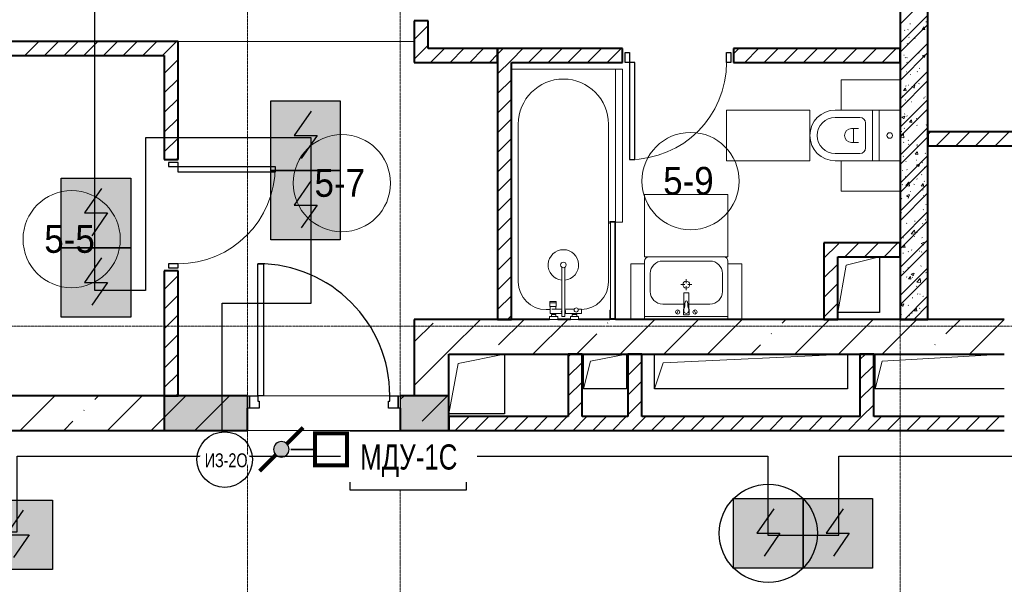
# Model space of a CAD drawing. Header units: millimetres. Extents: x -816133 to 919604, y 87941 to 147341.
# Tile 204 of 256: x 133245 to 140336, y 129975 to 134040. Entities that reach past the tile are written whole.
import ezdxf
from ezdxf.enums import TextEntityAlignment as Align

# ---------------------------------------------------------------- set-up
doc = ezdxf.new("R2010")
doc.units = ezdxf.units.MM
doc.set_wipeout_variables(frame=1)
doc.linetypes.add('ADSK_Линия сетки', pattern=[25, 20, -2.5, 0, -2.5])
doc.linetypes.add('Линия сетки', pattern=[25, 20, -2.5, 0, -2.5])
for name, color, linetype, lineweight in [('_АПС_Оборудование', 1, 'Continuous', 30), ('A-000-M_MASS', 7, 'Continuous', 18), ('A-010-A_ROOM', 7, 'Continuous', 20), ('A-200-M_WALL', 7, 'Continuous', 18), ('A-200-M_WALL_EXT', 7, 'Continuous', 18), ('A-200-M_WALL_INT', 7, 'Continuous', 18), ('A-200-M_WALL_PAT', 7, 'Continuous', 40), ('A-325-M_DOOR', 7, 'Continuous', 18), ('A-325-M_DOOR__FRAME', 7, 'Continuous', 30), ('A-325-M_DOOR_OPENING', 7, 'Continuous', 18), ('A-325-M_DOOR_PANEL', 7, 'Continuous', 30), ('A-700-M_FFE', 7, 'Continuous', 18), ('M-520-M_DRAINAGE_FW', 7, 'Continuous', 18), ('RC-Извещатели_пожарные', 1, 'Continuous', 30), ('Z-030-M_GRID', 7, 'Continuous', 9), ('СОУЭ', 1, 'Continuous', 30), ('СС-011-ПОЖ-СИГНАЛИЗАЦИЯ', 1, 'Continuous', 30), ('УГО АПС и АПЗ$0$_АПС_Оборудование', 1, 'Continuous', 30), ('УГО АПС и АПЗ$0$СС-011-ПОЖ-СИГНАЛИЗАЦИЯ', 1, 'Continuous', 30)]:
    doc.layers.add(name, color=color, linetype=linetype, lineweight=lineweight)
doc.layers.add('EI_HATCH_GALV', color=7, linetype='Continuous')
doc.layers.add('АПС', color=5, linetype='Continuous')
doc.styles.add('Arial Narrow', font='ARIALN.TTF', dxfattribs={"width": 0.9, "height": 600})
doc.styles.add('Arial_2', font='arial.ttf', dxfattribs={"width": 0.9, "height": 400})
doc.styles.add('ISOCPEUR', font='isocpeur.ttf', dxfattribs={"height": 300})

# ---------------------------------------------------------------- blocks, each defined once
blk = doc.blocks.new('13эт')
at = {"layer": 'A-200-M_WALL_PAT', "lineweight": 18}
h = blk.add_hatch(color=9, dxfattribs=at)
h.paths.add_polyline_path([(411645.4, 131082.9), (411645.4, 131332.9), (411295.4, 131332.9), (411295.4, 131082.9)])
h.paths.add_polyline_path([(410195.4, 131082.9), (410195.4, 131332.9), (409595.4, 131332.9), (409595.4, 131082.9)])
at = {"layer": 'A-000-M_MASS', "color": 9, "lineweight": 30}
for p, q in [((414446.4, 131932.9), (414446.4, 132332.9)), ((414746.4, 132332.9), (414746.4, 131932.9)), ((414746.4, 131932.9), (414446.4, 131932.9)), ((412045.4, 131632.9), (412045.4, 131202.9)), ((412615.4, 131382.9), (412615.4, 131632.9)), ((412925.4, 131632.9), (412925.4, 131382.9)), ((413125.4, 131382.9), (413125.4, 131632.9)), ((414515.4, 131632.9), (414515.4, 131382.9)), ((414715.4, 131382.9), (414715.4, 131632.9)), ((412925.4, 131382.9), (412615.4, 131382.9)), ((414515.4, 131382.9), (413125.4, 131382.9)), ((415645.4, 131382.9), (414715.4, 131382.9)), ((412045.4, 131202.9), (411645.4, 131202.9))]:
    blk.add_line(p, q, dxfattribs=at)
at = {"layer": 'A-000-M_MASS', "color": 9}
for p, q in [((414506.4, 132272.9), (414746.4, 132332.9)), ((414446.4, 131932.9), (414506.4, 132272.9)), ((411712.1, 131566.2), (412045.4, 131632.9)), ((412665.4, 131582.9), (412925.4, 131632.9)), ((413187.9, 131570.4), (414515.4, 131632.9)), ((414765.4, 131582.9), (415645.4, 131632.9)), ((411645.4, 131202.9), (411712.1, 131566.2)), ((412615.4, 131382.9), (412665.4, 131582.9)), ((413125.4, 131382.9), (413187.9, 131570.4)), ((414715.4, 131382.9), (414765.4, 131582.9))]:
    blk.add_line(p, q, dxfattribs=at)
at = {"layer": 'A-010-A_ROOM', "color": 9}
for centre in [(410875.2, 132863.4), (413386, 132878.4), (408929.1, 132460)]:
    blk.add_circle(centre, 350, dxfattribs=at)
at = {"layer": 'A-200-M_WALL', "color": 9}
for p, q in [((411395.4, 133883.7), (409680.8, 133883.7)), ((409680.8, 133883.7), (411395.4, 133883.7)), ((409680.8, 133882.9), (409680.8, 133883.7)), ((409680.8, 133882.9), (409680.8, 133883.7)), ((411395.4, 133882.9), (409695.4, 133882.9)), ((409695.4, 133882.9), (411395.4, 133882.9))]:
    blk.add_line(p, q, dxfattribs=at)
at = {"layer": 'A-200-M_WALL', "color": 9, "lineweight": 40}
for p, q in [((410195.4, 131332.9), (409595.4, 131332.9)), ((409595.4, 131332.9), (409595.4, 131082.9)), ((411645.4, 131332.9), (411295.4, 131332.9)), ((411645.4, 131082.9), (411645.4, 131332.9)), ((410195.4, 131082.9), (410195.4, 131242.9)), ((411295.4, 131242.9), (411295.4, 131082.9)), ((409595.4, 131082.9), (410195.4, 131082.9)), ((411295.4, 131082.9), (411645.4, 131082.9))]:
    blk.add_line(p, q, dxfattribs=at)
at = {"layer": 'A-200-M_WALL_EXT', "color": 9, "lineweight": 40}
for p, q in [((411645.4, 131882.9), (411395.4, 131882.9)), ((411395.4, 131882.9), (411395.4, 131332.9)), ((412370.6, 131882.9), (411645.4, 131882.9)), ((412520.4, 131882.9), (412430.4, 131882.9)), ((412805.4, 131882.9), (412580.2, 131882.9)), ((415645.4, 131882.9), (412845.4, 131882.9)), ((411645.4, 131082.9), (411645.4, 131632.9)), ((411645.4, 131632.9), (415645.4, 131632.9)), ((410195.4, 131332.9), (407755.2, 131332.9)), ((411395.4, 131332.9), (411295.4, 131332.9)), ((410195.4, 131082.9), (410195.4, 131242.9)), ((411295.4, 131242.9), (411295.4, 131082.9)), ((405965.4, 131082.9), (410195.4, 131082.9)), ((411295.4, 131082.9), (411395.4, 131082.9)), ((411395.4, 131082.9), (411645.4, 131082.9))]:
    blk.add_line(p, q, dxfattribs=at)
at = {"layer": 'A-200-M_WALL_INT', "color": 9, "lineweight": 40}
for p, q in [((414895.4, 138032.9), (414895.4, 131882.9)), ((415095.4, 131882.9), (415095.4, 138032.9)), ((411495.4, 134032.9), (411395.4, 134032.9)), ((411395.4, 134032.9), (411395.4, 133832.9)), ((411495.4, 133832.9), (411495.4, 134032.9)), ((409695.4, 133882.9), (408195.4, 133882.9)), ((409695.4, 133782.9), (409695.4, 133882.9)), ((411395.4, 133832.9), (411395.4, 133732.9)), ((411995.4, 133832.9), (411495.4, 133832.9)), ((412095.4, 133832.9), (411995.4, 133832.9)), ((411995.4, 133832.9), (411995.4, 131882.9)), ((411995.4, 133732.9), (411995.4, 133832.9)), ((412895.4, 133832.9), (412095.4, 133832.9)), ((412895.4, 133732.9), (412895.4, 133832.9)), ((414895.4, 133832.9), (413695.4, 133832.9)), ((413695.4, 133832.9), (413695.4, 133732.9)), ((414895.4, 133732.9), (414895.4, 133832.9)), ((408195.4, 133782.9), (409595.4, 133782.9)), ((409595.4, 133782.9), (409595.4, 133032.9)), ((409695.4, 133032.9), (409695.4, 133782.9)), ((411395.4, 133732.9), (411995.4, 133732.9)), ((412095.4, 131882.9), (412095.4, 133732.9)), ((412095.4, 133732.9), (412895.4, 133732.9)), ((413695.4, 133732.9), (414895.4, 133732.9)), ((415895.4, 133232.9), (415095.4, 133232.9)), ((415095.4, 133232.9), (415095.4, 133132.9)), ((415095.4, 133132.9), (415895.4, 133132.9)), ((409595.4, 133032.9), (409695.4, 133032.9)), ((414445.4, 132432.9), (414345.4, 132432.9)), ((414345.4, 132432.9), (414345.4, 131882.9)), ((414895.4, 132432.9), (414445.4, 132432.9)), ((414895.4, 132332.9), (414895.4, 132432.9)), ((414445.4, 132332.9), (414895.4, 132332.9)), ((414445.4, 131882.9), (414445.4, 132332.9)), ((409595.4, 132232.9), (409595.4, 131332.9)), ((409695.4, 132232.9), (409595.4, 132232.9)), ((409695.4, 131332.9), (409695.4, 132232.9)), ((411995.4, 131882.9), (412095.4, 131882.9)), ((414345.4, 131882.9), (414445.4, 131882.9)), ((414895.4, 131882.9), (415095.4, 131882.9)), ((412605.4, 131632.9), (412505.4, 131632.9)), ((412505.4, 131632.9), (412505.4, 131182.9)), ((412605.4, 131182.9), (412605.4, 131632.9)), ((413035.4, 131632.9), (412935.4, 131632.9)), ((412935.4, 131632.9), (412935.4, 131182.9)), ((413035.4, 131182.9), (413035.4, 131632.9)), ((414705.4, 131632.9), (414605.4, 131632.9)), ((414605.4, 131632.9), (414605.4, 131182.9)), ((414705.4, 131182.9), (414705.4, 131632.9)), ((409595.4, 131332.9), (409695.4, 131332.9)), ((412505.4, 131182.9), (411645.4, 131182.9)), ((411645.4, 131182.9), (411645.4, 131082.9)), ((412935.4, 131182.9), (412605.4, 131182.9)), ((414605.4, 131182.9), (413035.4, 131182.9)), ((415645.4, 131182.9), (414705.4, 131182.9)), ((411645.4, 131082.9), (415645.4, 131082.9))]:
    blk.add_line(p, q, dxfattribs=at)
at = {"layer": 'A-200-M_WALL_PAT', "color": 9, "linetype": 'Continuous', "lineweight": 9}
for p, q in [((414895.4, 134007.7), (415095.4, 134207.7)), ((414895.4, 133873), (415095.4, 134073)), ((414965.8, 134009.9), (414969.2, 134010.4)), ((415081.3, 134025.1), (415084.6, 134025.5)), ((411395.4, 133898.2), (411495.4, 133998.2)), ((414895.4, 133805.6), (415095.4, 134005.6)), ((414926.1, 133964.1), (414929, 133962.3)), ((414949.8, 133968.3), (414952.4, 133970.3)), ((415053.6, 133970.2), (415071.8, 133968.6)), ((415053.8, 133970.2), (415068.5, 133987.7)), ((415072.1, 133967.6), (415068.5, 133986.7)), ((415088.8, 133957.2), (415091.7, 133955.4)), ((408593.1, 133782.9), (408693.1, 133882.9)), ((408734.5, 133782.9), (408834.5, 133882.9)), ((408875.9, 133782.9), (408975.9, 133882.9)), ((409017.4, 133782.9), (409117.4, 133882.9)), ((409158.8, 133782.9), (409258.8, 133882.9)), ((409300.2, 133782.9), (409400.2, 133882.9)), ((409441.6, 133782.9), (409541.6, 133882.9)), ((409583, 133782.9), (409683, 133882.9)), ((414895.4, 133670.9), (415095.4, 133870.9)), ((414946, 133866.8), (414948.7, 133868.9)), ((414956.8, 133915.1), (414959.3, 133912.8)), ((415001.1, 133904.9), (415004.4, 133905.3)), ((411395.4, 133756.8), (411471.5, 133832.9)), ((411471.5, 133832.9), (411495.4, 133856.8)), ((411512.9, 133732.9), (411612.9, 133832.9)), ((411654.4, 133732.9), (411754.4, 133832.9)), ((411795.8, 133732.9), (411895.8, 133832.9)), ((411995.4, 133791.1), (412037.2, 133832.9)), ((412095.4, 133749.7), (412178.6, 133832.9)), ((412220, 133732.9), (412320, 133832.9)), ((412361.5, 133732.9), (412461.5, 133832.9)), ((412502.9, 133732.9), (412602.9, 133832.9)), ((412644.3, 133732.9), (412744.3, 133832.9)), ((412785.7, 133732.9), (412885.7, 133832.9)), ((413695.4, 133794.1), (413734.3, 133832.9)), ((413775.7, 133732.9), (413875.7, 133832.9)), ((413917.1, 133732.9), (414017.1, 133832.9)), ((414058.5, 133732.9), (414158.5, 133832.9)), ((414199.9, 133732.9), (414299.9, 133832.9)), ((414341.4, 133732.9), (414441.4, 133832.9)), ((414482.8, 133732.9), (414582.8, 133832.9)), ((414624.2, 133732.9), (414724.2, 133832.9)), ((414765.6, 133732.9), (414865.6, 133832.9)), ((414895.4, 133603.6), (415095.4, 133803.6)), ((415029.5, 133801.5), (415032.3, 133799.7)), ((409595.4, 133653.9), (409695.4, 133753.9)), ((411937.2, 133732.9), (411995.4, 133791.1)), ((411995.4, 133649.7), (412095.4, 133749.7)), ((414895.7, 133757.4), (414895.4, 133759.2)), ((414895.4, 133758.4), (414895.5, 133758.4)), ((414920.9, 133784.7), (414924.2, 133785.1)), ((414931, 133767.4), (414933.9, 133765.6)), ((414942.3, 133765.4), (414945, 133767.4)), ((414944.2, 133733.3), (414946.7, 133731)), ((415054.7, 133780), (415069.8, 133769.7)), ((415054.8, 133779.8), (415076.1, 133788)), ((415070.1, 133768.6), (415076.3, 133787)), ((415093.7, 133760.5), (415095.4, 133759.5)), ((414895.4, 133468.9), (415095.4, 133668.9)), ((414938.6, 133663.9), (414941.3, 133665.9)), ((415017.3, 133666.3), (415019.7, 133664.1)), ((415033, 133689.8), (415036.3, 133690.2)), ((409595.4, 133512.5), (409695.4, 133612.5)), ((411995.4, 133508.3), (412095.4, 133608.3)), ((414895.4, 133401.5), (415095.4, 133601.5)), ((414968.8, 133646.5), (414971.7, 133644.7)), ((415093.2, 133585.3), (415095.4, 133587)), ((414919.5, 133530.8), (414937.8, 133529.2)), ((414919.7, 133530.7), (414934.4, 133548.3)), ((414938, 133528.2), (414934.5, 133547.3)), ((414934.9, 133562.4), (414937.6, 133564.5)), ((414952.8, 133569.6), (414956.1, 133570)), ((414955.9, 133529.2), (414958.4, 133526.9)), ((414980.5, 133558.9), (414995.7, 133548.7)), ((414980.6, 133558.8), (415002, 133567)), ((414995.9, 133547.6), (415002.1, 133566)), ((415029.3, 133579.6), (415032.7, 133580.1)), ((409595.4, 133371), (409695.4, 133471)), ((411995.4, 133366.9), (412095.4, 133466.9)), ((414895.4, 133266.8), (415095.4, 133466.8)), ((414909.5, 133490.8), (414912.3, 133489)), ((414931.2, 133461), (414933.9, 133463)), ((414949.1, 133459.4), (414952.5, 133459.9)), ((414973.8, 133449.9), (414976.6, 133448)), ((415064.6, 133474.6), (415067.9, 133475.1)), ((415072.2, 133483.9), (415075, 133482.1)), ((415089.5, 133483.8), (415092.2, 133485.9)), ((414895.4, 133199.4), (415095.4, 133399.4)), ((415085.8, 133382.4), (415088.5, 133384.4)), ((409595.4, 133229.6), (409695.4, 133329.6)), ((411995.4, 133225.5), (412095.4, 133325.5)), ((414906.3, 133337.9), (414921.5, 133327.7)), ((414906.5, 133337.7), (414927.8, 133345.9)), ((414921.7, 133326.6), (414927.9, 133345)), ((414927.5, 133359.5), (414930.2, 133361.6)), ((414943.3, 133347.3), (414945.8, 133345)), ((414961.8, 133301.5), (414980.1, 133299.9)), ((414962, 133301.5), (414976.7, 133319)), ((414980.3, 133298.9), (414976.8, 133318)), ((414984.4, 133354.4), (414987.7, 133354.8)), ((415011.6, 133329), (415014.4, 133327.2)), ((414895.4, 133064.7), (415095.4, 133264.7)), ((414904.2, 133234.2), (414907.5, 133234.6)), ((414923.8, 133258), (414926.5, 133260.1)), ((415016.4, 133280.4), (415018.8, 133278.1)), ((415082.1, 133280.9), (415084.8, 133282.9)), ((415095.4, 133214.2), (415114.2, 133232.9)), ((415155.6, 133132.9), (415255.6, 133232.9)), ((415297, 133132.9), (415397, 133232.9)), ((415438.4, 133132.9), (415538.4, 133232.9)), ((415579.8, 133132.9), (415679.8, 133232.9)), ((409595.4, 133088.2), (409695.4, 133188.2)), ((411995.4, 133084), (412095.4, 133184)), ((414895.4, 133194.3), (414918.6, 133218.5)), ((414895.4, 132997.4), (415095.4, 133197.4)), ((414895.4, 133193.8), (414922, 133189.7)), ((414921.7, 133190.6), (414918.3, 133219.5)), ((414952.2, 133173.2), (414955, 133171.4)), ((415078.4, 133179.4), (415081.1, 133181.5)), ((415088.3, 133215.2), (415095.4, 133210.4)), ((415088.4, 133215), (415095.4, 133217.7)), ((414920.1, 133156.6), (414922.8, 133158.6)), ((414955, 133143.2), (414957.5, 133140.9)), ((415004.3, 133072.2), (415019, 133089.7)), ((415016.3, 133139.3), (415019.6, 133139.7)), ((415016.5, 133132.3), (415019.3, 133130.5)), ((415022.6, 133069.6), (415019.1, 133088.7)), ((415092.8, 133149.4), (415095.4, 133149.7)), ((409681.6, 133032.9), (409695.4, 133046.8)), ((411995.4, 132942.6), (412095.4, 133042.6)), ((414895.4, 132862.7), (415095.4, 133062.7)), ((414916.4, 133055.1), (414919.1, 133057.2)), ((414936.1, 133019.1), (414939.4, 133019.5)), ((415004.1, 133072.2), (415022.4, 133070.6)), ((415012.7, 133029.1), (415016, 133029.6)), ((415074.7, 133078), (415077.4, 133080)), ((414895.4, 132795.3), (415095.4, 132995.3)), ((414912.7, 132953.6), (414915.3, 132955.7)), ((414942.4, 132961.3), (414944.9, 132959.1)), ((415014.1, 132994.2), (415029.3, 132983.9)), ((415014.2, 132994), (415035.6, 133002.2)), ((415029.5, 132982.8), (415035.7, 133001.2)), ((415054.3, 133011.4), (415057.1, 133009.6)), ((415071, 132976.5), (415073.7, 132978.5)), ((411995.4, 132801.2), (412095.4, 132901.2)), ((414932.5, 132908.9), (414935.8, 132909.4)), ((415015.5, 132894.4), (415017.9, 132892.1)), ((415047.9, 132924.1), (415051.2, 132924.6)), ((415067.3, 132875), (415069.9, 132877.1)), ((414895.4, 132660.6), (415095.4, 132860.6)), ((414896.5, 132821.6), (414899.3, 132819.8)), ((414909, 132852.2), (414911.6, 132854.2)), ((414935.3, 132846.4), (414959, 132871.2)), ((414935.3, 132846.5), (414962.4, 132842.3)), ((414962.1, 132843.2), (414958.7, 132872.2)), ((414994.9, 132855.7), (414997.7, 132853.9)), ((415046.4, 132843), (415064.6, 132841.4)), ((415046.6, 132842.9), (415061.3, 132860.5)), ((415059.2, 132814.7), (415062, 132812.9)), ((415064.9, 132840.4), (415061.4, 132859.5)), ((411995.4, 132659.8), (412095.4, 132759.8)), ((414895.4, 132593.3), (415095.4, 132793.3)), ((414905.3, 132750.7), (414907.9, 132752.8)), ((414940, 132773.1), (414955.1, 132762.9)), ((414940.1, 132773), (414961.4, 132781.2)), ((414954.1, 132757.2), (414956.6, 132755)), ((414955.3, 132761.8), (414961.5, 132780.2)), ((414967.7, 132803.9), (414971, 132804.3)), ((415063.6, 132773.6), (415066.2, 132775.6)), ((414934.3, 132700.7), (414937.1, 132698.9)), ((415059.9, 132672.1), (415062.5, 132674.1)), ((415079.8, 132709), (415083.1, 132709.4)), ((411995.4, 132518.3), (412095.4, 132618.3)), ((414895.4, 132458.6), (415095.4, 132658.6)), ((414901.6, 132649.2), (414904.2, 132651.3)), ((415076.2, 132598.9), (415079.5, 132599.3)), ((415088.7, 132613.7), (415095.4, 132613.1)), ((415088.9, 132613.7), (415095.4, 132621.4)), ((414895.4, 132391.2), (415095.4, 132591.2)), ((414897.9, 132547.8), (414900.5, 132549.8)), ((414941.5, 132575.4), (414944, 132573.1)), ((414975.7, 132499.1), (414999.4, 132523.8)), ((415002.5, 132495.9), (414999.1, 132524.8)), ((414999.6, 132588.8), (415002.9, 132589.2)), ((415037.6, 132538.1), (415040.5, 132536.3)), ((415056.2, 132570.6), (415058.8, 132572.7)), ((411995.4, 132376.9), (412095.4, 132476.9)), ((414895.4, 132256.5), (415095.4, 132456.5)), ((414919.4, 132468.6), (414922.7, 132469)), ((414939.2, 132504.1), (414942, 132502.3)), ((414975.7, 132499.2), (415002.8, 132495)), ((414996, 132478.6), (414999.3, 132479.1)), ((415014.6, 132508.4), (415017, 132506.2)), ((415052.5, 132469.2), (415055.1, 132471.2)), ((414345.4, 132322.8), (414445.4, 132422.8)), ((414445.4, 132422.8), (414455.6, 132432.9)), ((414497, 132332.9), (414597, 132432.9)), ((414638.4, 132332.9), (414738.4, 132432.9)), ((414779.8, 132332.9), (414879.8, 132432.9)), ((414895.4, 132447.3), (414896.8, 132448.4)), ((414895.4, 132189.2), (415095.4, 132389.2)), ((414912.4, 132403.6), (414930.6, 132402)), ((414912.6, 132403.5), (414927.3, 132421)), ((414930.9, 132401), (414927.3, 132420.1)), ((414977, 132383.2), (414979.8, 132381.4)), ((415047.7, 132429.4), (415062.9, 132419.2)), ((415047.9, 132429.2), (415069.2, 132437.4)), ((415063.1, 132418.1), (415069.3, 132436.5)), ((411995.4, 132235.5), (412095.4, 132335.5)), ((414915.8, 132358.4), (414919.1, 132358.9)), ((414953.2, 132371.3), (414955.7, 132369)), ((415031.2, 132373.6), (415034.6, 132374.1)), ((415048.8, 132367.7), (415051.4, 132369.7)), ((414345.4, 132181.3), (414445.4, 132281.3)), ((414895.4, 132054.5), (415095.4, 132254.5)), ((414951, 132253.4), (414954.4, 132253.8)), ((415045.1, 132266.2), (415047.7, 132268.3)), ((409595.4, 132098.2), (409695.4, 132198.2)), ((411995.4, 132094.1), (412095.4, 132194.1)), ((414895.4, 131987.1), (415095.4, 132187.1)), ((414917.6, 132227.4), (414920.5, 132225.6)), ((414940.6, 132189.4), (414943.1, 132187.1)), ((414954.7, 132174.3), (414972.9, 132172.7)), ((414954.9, 132174.3), (414969.5, 132191.8)), ((414973.1, 132171.7), (414969.6, 132190.8)), ((414973.6, 132208.4), (414988.7, 132198.1)), ((414973.7, 132208.2), (414995, 132216.4)), ((414981.9, 132186.5), (414984.7, 132184.7)), ((414989, 132197), (414995.1, 132215.5)), ((415016.1, 132151.7), (415039.9, 132176.4)), ((415042.9, 132148.5), (415039.5, 132177.4)), ((415041.3, 132164.8), (415044, 132166.8)), ((415080.3, 132220.6), (415083.2, 132218.8)), ((414345.4, 132039.9), (414445.4, 132139.9)), ((415013.7, 132122.5), (415016.1, 132120.2)), ((415016.1, 132151.8), (415043.2, 132147.6)), ((415063.1, 132158.5), (415066.4, 132158.9)), ((409595.4, 131956.8), (409695.4, 132056.8)), ((411995.4, 131952.7), (412095.4, 132052.7)), ((414925.9, 131882.9), (415095.4, 132052.4)), ((414982.9, 132038.3), (414986.2, 132038.7)), ((415019.7, 132065.6), (415022.5, 132063.8)), ((415037.6, 132063.3), (415040.3, 132065.3)), ((415059.5, 132048.4), (415062.8, 132048.8)), ((414345.4, 131898.5), (414445.4, 131998.5)), ((414899.4, 131987.3), (414914.6, 131977.1)), ((414899.5, 131987.2), (414920.9, 131995.4)), ((414914.8, 131976), (414921, 131994.4)), ((414952.3, 131985.3), (414954.8, 131983)), ((414993.3, 131882.9), (415095.4, 131985.1)), ((414997.1, 131945), (415011.8, 131962.5)), ((415015.4, 131942.4), (415011.9, 131961.5)), ((415033.9, 131961.8), (415036.6, 131963.9)), ((409595.4, 131815.4), (409695.4, 131915.4)), ((412067.1, 131882.9), (412095.4, 131911.2)), ((414902.7, 131918.1), (414906.1, 131918.5)), ((414960.4, 131909.9), (414963.2, 131908.1)), ((414979.3, 131928.1), (414982.6, 131928.6)), ((414997, 131945), (415015.2, 131943.4)), ((415094.7, 131943.3), (415095.4, 131943.4)), ((411395.4, 131720), (411531.7, 131856.3)), ((411645.4, 131655.7), (411872.6, 131882.9)), ((412003.2, 131699.2), (412187, 131882.9)), ((412251.3, 131632.9), (412501.3, 131882.9)), ((412788.9, 131856.3), (412791.3, 131858.7)), ((412879.9, 131632.9), (413129.9, 131882.9)), ((413194.2, 131632.9), (413444.2, 131882.9)), ((413508.5, 131632.9), (413758.5, 131882.9)), ((414046.2, 131856.3), (414072.8, 131882.9)), ((414137.1, 131632.9), (414387.1, 131882.9)), ((414451.4, 131632.9), (414701.4, 131882.9)), ((414765.7, 131632.9), (415015.7, 131882.9)), ((415224.8, 131777.7), (415330, 131882.9)), ((415394.4, 131632.9), (415644.4, 131882.9)), ((409595.4, 131674), (409695.4, 131774)), ((412565.6, 131632.9), (412710.4, 131777.7)), ((413967.6, 131777.7), (413970, 131780.1)), ((413822.8, 131632.9), (413889, 131699.2)), ((415146.3, 131699.2), (415148.6, 131701.5)), ((409595.4, 131532.6), (409695.4, 131632.6)), ((411395.4, 131405.7), (411645.4, 131655.7)), ((412505.4, 131614.1), (412524.2, 131632.9)), ((412935.4, 131619.9), (412948.5, 131632.9)), ((414605.4, 131592.8), (414645.5, 131632.9)), ((412505.4, 131472.7), (412605.4, 131572.7)), ((412935.4, 131478.4), (413035.4, 131578.4)), ((414605.4, 131451.4), (414705.4, 131551.4)), ((409595.4, 131391.1), (409695.4, 131491.1)), ((412505.4, 131331.3), (412605.4, 131431.3)), ((412935.4, 131337), (413035.4, 131437)), ((414605.4, 131310), (414705.4, 131410)), ((408558.2, 131082.9), (408808.2, 131332.9)), ((409095.8, 131306.3), (409122.5, 131332.9)), ((409186.8, 131082.9), (409436.8, 131332.9)), ((409501.1, 131082.9), (409751.1, 131332.9)), ((409678.6, 131332.9), (409695.4, 131349.7)), ((409815.4, 131082.9), (410065.4, 131332.9)), ((411295.4, 131305.7), (411322.6, 131332.9)), ((411453.1, 131149.1), (411645.4, 131341.4)), ((412505.4, 131189.9), (412605.4, 131289.9)), ((412935.4, 131195.6), (413035.4, 131295.6)), ((414619.8, 131182.9), (414705.4, 131268.5)), ((409017.2, 131227.7), (409019.6, 131230.1)), ((411645.4, 131178.4), (411649.9, 131182.9)), ((411691.4, 131082.9), (411791.4, 131182.9)), ((411832.8, 131082.9), (411932.8, 131182.9)), ((411974.2, 131082.9), (412074.2, 131182.9)), ((412115.6, 131082.9), (412215.6, 131182.9)), ((412257, 131082.9), (412357, 131182.9)), ((412398.5, 131082.9), (412498.5, 131182.9)), ((412539.9, 131082.9), (412639.9, 131182.9)), ((412681.3, 131082.9), (412781.3, 131182.9)), ((412822.7, 131082.9), (412922.7, 131182.9)), ((412964.2, 131082.9), (413064.2, 131182.9)), ((413105.6, 131082.9), (413205.6, 131182.9)), ((413247, 131082.9), (413347, 131182.9)), ((413388.4, 131082.9), (413488.4, 131182.9)), ((413529.8, 131082.9), (413629.8, 131182.9)), ((413671.3, 131082.9), (413771.3, 131182.9)), ((413812.7, 131082.9), (413912.7, 131182.9)), ((413954.1, 131082.9), (414054.1, 131182.9)), ((414095.5, 131082.9), (414195.5, 131182.9)), ((414236.9, 131082.9), (414336.9, 131182.9)), ((414378.4, 131082.9), (414478.4, 131182.9)), ((414519.8, 131082.9), (414619.8, 131182.9)), ((414661.2, 131082.9), (414761.2, 131182.9)), ((414802.6, 131082.9), (414902.6, 131182.9)), ((414944.1, 131082.9), (415044.1, 131182.9)), ((415085.5, 131082.9), (415185.5, 131182.9)), ((415226.9, 131082.9), (415326.9, 131182.9)), ((415368.3, 131082.9), (415468.3, 131182.9)), ((415509.7, 131082.9), (415609.7, 131182.9)), ((408872.5, 131082.9), (408938.7, 131149.1))]:
    blk.add_line(p, q, dxfattribs=at)
at = {"layer": 'A-325-M_DOOR', "color": 9, "lineweight": 30}
for p, q in [((412915.4, 133802.9), (412945.4, 133802.9)), ((412915.4, 133732.9), (412915.4, 133802.9)), ((412945.4, 133802.9), (412945.4, 133732.9)), ((413645.4, 133732.9), (413645.4, 133802.9)), ((413645.4, 133802.9), (413675.4, 133802.9)), ((413675.4, 133802.9), (413675.4, 133732.9)), ((412945.4, 133732.9), (412915.4, 133732.9)), ((412945.4, 133732.9), (412945.4, 133032.9)), ((412985.4, 133732.9), (412945.4, 133732.9)), ((412945.4, 133732.9), (412945.4, 133032.9)), ((412985.4, 133032.9), (412985.4, 133732.9)), ((413675.4, 133732.9), (413645.4, 133732.9)), ((412945.4, 133032.9), (412985.4, 133032.9)), ((409695.4, 133012.9), (409625.4, 133012.9)), ((409625.4, 133012.9), (409625.4, 132982.9)), ((409625.4, 132982.9), (409695.4, 132982.9)), ((409695.4, 132982.9), (409695.4, 133012.9)), ((409695.4, 132982.9), (410395.4, 132982.9)), ((409695.4, 132982.9), (410395.4, 132982.9)), ((409695.4, 132942.9), (409695.4, 132982.9)), ((410395.4, 132982.9), (410395.4, 132942.9)), ((410395.4, 132942.9), (409695.4, 132942.9)), ((409625.4, 132282.9), (409625.4, 132252.9)), ((409695.4, 132282.9), (409625.4, 132282.9)), ((409625.4, 132252.9), (409695.4, 132252.9)), ((409695.4, 132252.9), (409695.4, 132282.9)), ((410195.4, 131332.9), (410210.4, 131332.9)), ((410195.4, 131242.9), (410195.4, 131332.9)), ((410210.4, 131332.9), (410210.4, 131242.9)), ((411280.4, 131242.9), (411280.4, 131332.9)), ((411280.4, 131332.9), (411295.4, 131332.9)), ((411295.4, 131332.9), (411295.4, 131242.9)), ((410210.4, 131242.9), (410195.4, 131242.9)), ((411295.4, 131242.9), (411280.4, 131242.9))]:
    blk.add_line(p, q, dxfattribs=at)
at = {"layer": 'A-325-M_DOOR', "color": 9, "lineweight": 9}
for centre in [(412945.4, 133732.9), (409695.4, 132982.9)]:
    blk.add_arc(centre, 700, 270, 0, dxfattribs=at)
at = {"layer": 'A-325-M_DOOR__FRAME', "color": 9}
for p, q in [((410210.4, 131332.9), (410270.4, 131332.9)), ((410210.4, 131242.9), (410210.4, 131332.9)), ((410270.4, 131332.9), (410270.4, 131292.9)), ((411220.4, 131332.9), (411280.4, 131332.9)), ((411220.4, 131292.9), (411220.4, 131332.9)), ((411280.4, 131332.9), (411280.4, 131242.9)), ((410270.4, 131292.9), (410280.4, 131292.9)), ((410280.4, 131292.9), (410280.4, 131242.9)), ((411210.4, 131292.9), (411220.4, 131292.9)), ((411210.4, 131242.9), (411210.4, 131292.9)), ((410280.4, 131242.9), (410210.4, 131242.9)), ((411280.4, 131242.9), (411210.4, 131242.9))]:
    blk.add_line(p, q, dxfattribs=at)
at = {"layer": 'A-325-M_DOOR_OPENING', "color": 9}
for p, q in [((410195.4, 131332.9), (411295.4, 131332.9)), ((410195.4, 131082.9), (411295.4, 131082.9))]:
    blk.add_line(p, q, dxfattribs=at)
at = {"layer": 'A-325-M_DOOR_PANEL', "color": 9}
for p, q in [((410270.4, 132282.9), (410310.4, 132282.9)), ((410270.4, 131332.9), (410270.4, 132282.9)), ((410310.4, 132282.9), (410310.4, 131332.9)), ((410310.4, 131332.9), (410270.4, 131332.9))]:
    blk.add_line(p, q, dxfattribs=at)
blk.add_arc((410270.4, 131332.9), 950, 0, 90, dxfattribs=at)
at = {"layer": 'A-700-M_FFE', "color": 9, "lineweight": 9}
for p, q in [((412895.4, 133682.9), (412845.4, 133682.9)), ((412845.4, 133682.9), (412845.4, 132587.8)), ((412895.4, 132582.9), (412895.4, 133682.9)), ((414470.4, 133606.7), (414470.4, 133389.2)), ((414895.4, 133606.7), (414470.4, 133606.7)), ((413645.4, 133389.2), (413645.4, 133024.2)), ((414245.4, 133389.2), (413645.4, 133389.2)), ((414245.4, 133024.2), (414245.4, 133389.2)), ((413645.4, 133024.2), (414245.4, 133024.2)), ((414470.4, 133024.2), (414470.4, 132806.7)), ((414470.4, 132806.7), (414895.4, 132806.7)), ((413655.4, 132782.9), (413055.4, 132782.9)), ((413055.4, 132782.9), (413055.4, 132332.9)), ((413655.4, 132332.9), (413655.4, 132782.9)), ((412845.5, 132582.9), (412895.4, 132582.9)), ((413055.4, 132332.9), (413655.4, 132332.9)), ((413055.4, 132282.9), (412955.4, 132282.9)), ((412955.4, 132282.9), (412955.4, 131882.9)), ((413055.4, 131882.9), (413055.4, 132282.9)), ((413755.4, 132282.9), (413655.4, 132282.9)), ((413655.4, 132282.9), (413655.4, 131882.9)), ((413755.4, 131882.9), (413755.4, 132282.9))]:
    blk.add_line(p, q, dxfattribs=at)
at = {"layer": 'M-520-M_DRAINAGE_FW', "color": 9}
for p, q in [((412095.4, 133682.9), (412845.4, 133682.9)), ((414427.9, 133389.2), (414695.4, 133389.2)), ((414695.4, 133389.2), (414695.4, 133024.2)), ((414695.4, 133389.2), (414745.4, 133389.2)), ((414695.4, 133024.2), (414695.4, 133389.2)), ((414745.4, 133389.2), (414895.4, 133389.2)), ((414745.4, 133024.2), (414745.4, 133389.2)), ((414745.4, 133389.2), (414745.4, 133024.2)), ((414605.4, 133336.7), (414427.9, 133336.7)), ((412145.4, 133287.9), (412145.4, 132152.9)), ((412795.4, 132152.9), (412795.4, 133287.9)), ((414595.4, 133256.7), (414545.4, 133256.7)), ((414560.4, 133156.7), (414560.4, 133256.7)), ((414645.4, 133116.7), (414645.4, 133296.7)), ((414545.4, 133156.7), (414595.4, 133156.7)), ((414427.9, 133076.7), (414605.4, 133076.7)), ((414695.4, 133024.2), (414427.9, 133024.2)), ((414745.4, 133024.2), (414695.4, 133024.2)), ((414895.4, 133024.2), (414745.4, 133024.2)), ((412805.4, 132587.9), (412805.4, 132572.9)), ((412845.5, 132587.9), (412805.4, 132587.9)), ((412805.4, 132572.9), (412810.4, 132572.9)), ((412810.4, 132572.9), (412810.4, 132582.9)), ((412810.4, 132582.9), (412840.5, 132582.9)), ((412840.5, 132582.9), (412810.4, 132582.9)), ((412810.4, 132582.9), (412810.4, 131887.9)), ((412840.5, 132582.9), (412840.5, 132572.9)), ((412840.5, 131887.9), (412840.5, 132582.9)), ((412840.5, 132572.9), (412845.5, 132572.9)), ((412845.4, 132572.9), (412845.4, 131897.9)), ((412845.5, 132572.9), (412845.5, 132587.9)), ((412459.1, 131902.9), (412459.1, 132258)), ((412481.7, 132258), (412481.7, 131902.9)), ((413055.4, 132282.9), (413055.4, 132302.9)), ((413185.4, 132302.9), (413525.4, 132302.9)), ((413655.4, 132302.9), (413655.4, 132282.9)), ((413095.4, 132082.9), (413095.4, 132212.9)), ((413355.4, 132172.9), (413355.4, 132142.9)), ((413615.4, 132212.9), (413615.4, 132082.9)), ((413345.4, 132132.9), (413315.4, 132132.9)), ((413355.4, 132092.9), (413355.4, 132122.9)), ((413395.4, 132132.9), (413365.4, 132132.9)), ((413338.4, 131956), (413338.4, 132070.8)), ((413341.4, 132073.8), (413369.4, 132073.8)), ((413372.4, 132070.8), (413372.4, 131956)), ((412372.3, 132012), (412419.3, 132012)), ((412372.3, 132003), (412372.3, 132012)), ((412372.3, 132003), (412419.3, 132003)), ((412372.3, 131975.4), (412372.3, 132003)), ((412419.3, 132003), (412372.3, 132003)), ((412419.3, 131975.4), (412372.3, 131975.4)), ((412374.2, 131975.4), (412417, 131975.4)), ((412374.2, 131925), (412374.2, 131975.4)), ((412387.1, 131956.7), (412459.1, 131956.7)), ((412417, 131975.4), (412417, 131956.7)), ((412419.3, 132012), (412419.3, 132003)), ((412419.3, 132003), (412419.3, 131975.4)), ((412481.7, 131956.7), (412549.1, 131956.7)), ((412576.1, 131956.7), (412599.5, 131956.7)), ((412599.5, 131956.7), (412599.5, 131925)), ((413338.4, 131992.9), (413185.4, 131992.9)), ((413335.4, 131956), (413338.4, 131956)), ((413335.4, 131916), (413335.4, 131956)), ((413338.4, 131942.9), (413338.4, 131956)), ((413525.4, 131992.9), (413372.4, 131992.9)), ((413372.4, 131956), (413372.4, 131942.9)), ((413372.4, 131956), (413375.4, 131956)), ((413375.4, 131956), (413375.4, 131916)), ((412345.4, 131952.9), (412374.2, 131952.9)), ((412370.6, 131902.9), (412430.4, 131902.9)), ((412370.6, 131882.9), (412370.6, 131902.9)), ((412387.1, 131925), (412374.2, 131925)), ((412384.4, 131916.9), (412416.4, 131916.9)), ((412384.4, 131902.9), (412384.4, 131916.9)), ((412416.4, 131902.9), (412384.4, 131902.9)), ((412459.1, 131925), (412387.1, 131925)), ((412387.1, 131925), (412414, 131925)), ((412387.1, 131916.9), (412387.1, 131925)), ((412414, 131916.9), (412387.1, 131916.9)), ((412414, 131925), (412414, 131916.9)), ((412416.4, 131916.9), (412416.4, 131902.9)), ((412430.4, 131902.9), (412430.4, 131882.9)), ((412481.7, 131902.9), (412459.1, 131902.9)), ((412599.5, 131925), (412481.7, 131925)), ((412520.4, 131882.9), (412520.4, 131902.9)), ((412520.4, 131902.9), (412580.2, 131902.9)), ((412534.4, 131902.9), (412534.4, 131916.9)), ((412534.4, 131916.9), (412566.4, 131916.9)), ((412566.4, 131902.9), (412534.4, 131902.9)), ((412536.8, 131916.9), (412536.8, 131925)), ((412536.8, 131925), (412563.7, 131925)), ((412563.7, 131916.9), (412536.8, 131916.9)), ((412563.7, 131925), (412563.7, 131916.9)), ((412566.4, 131916.9), (412566.4, 131902.9)), ((412580.2, 131902.9), (412580.2, 131882.9)), ((412810.4, 131947.9), (412805.4, 131947.9)), ((412805.4, 131947.9), (412805.4, 131882.9)), ((412810.4, 131887.9), (412810.4, 131947.9)), ((412840.5, 131887.9), (412810.4, 131887.9)), ((412810.4, 131887.9), (412840.5, 131887.9)), ((412845.4, 131897.9), (412840.5, 131897.9)), ((412840.5, 131897.9), (412840.5, 131887.9)), ((412845.4, 131882.9), (412845.4, 131897.9)), ((413055.4, 131902.9), (413655.4, 131902.9)), ((413285.7, 131922.7), (413299.8, 131949.3)), ((413375.4, 131916), (413335.4, 131916)), ((413425.1, 131922.7), (413411, 131949.3)), ((412430.4, 131882.9), (412370.6, 131882.9)), ((412580.2, 131882.9), (412520.4, 131882.9)), ((412805.4, 131882.9), (412845.4, 131882.9))]:
    blk.add_line(p, q, dxfattribs=at)
for centre, radius, start, end in [((412470.4, 133287.9), 325, 0, 180), ((414427.9, 133206.7), 182.5, 90, 270), ((414427.9, 133206.7), 130, 90, 270), ((414605.4, 133296.7), 40, 0, 90), ((414545.4, 133206.7), 50, 90, 270), ((414820.4, 133206.7), 20, 90, 270), ((414820.4, 133206.7), 20, 270, 90), ((414605.4, 133116.7), 40, 270, 0), ((412470.4, 132274.5), 110, 275.91598, 264.08402), ((413085.4, 132302.9), 30, 90, 180), ((413625.4, 132302.9), 30, 0, 90), ((412470.4, 132274.5), 20, 0, 180), ((412470.4, 132274.5), 20, 180, 0), ((412470.4, 132274.5), 20, 235.4667, 304.5333), ((413185.4, 132212.9), 90, 90, 180), ((413525.4, 132212.9), 90, 0, 90), ((412345.4, 132152.9), 200, 180, 270), ((412595.4, 132152.9), 200, 271.18568, 0), ((413355.4, 132132.9), 25, 0, 180), ((413355.4, 132132.9), 25, 180, 0), ((413185.4, 132082.9), 90, 180, 270), ((413341.4, 132070.8), 3, 90, 180), ((413341.4, 132070.8), 3, 105, 165), ((413369.4, 132070.8), 3, 0, 90), ((413369.4, 132070.8), 3, 15, 75), ((413525.4, 132082.9), 90, 270, 0), ((412562.6, 131950.1), 15, 0, 180), ((412562.6, 131950.1), 15, 154.04828, 25.95172), ((413137.8, 132012.8), 208.5, 344.18231, 358.4054), ((413355.4, 132007), 9.19, 0, 180), ((413573, 132012.8), 208.5, 181.5946, 195.81769), ((412470.4, 131939), 15.5, 137.00933, 222.99067), ((412470.4, 131939), 15.5, 317.00933, 42.99067), ((412562.6, 131950.1), 15, 180, 0), ((413292.7, 131936), 15, 0, 180), ((413292.7, 131936), 15, 180, 0), ((413355.4, 131942.9), 17, 180, 0), ((413418.1, 131936), 15, 0, 180), ((413418.1, 131936), 15, 180, 0)]:
    blk.add_arc(centre, radius, start, end, dxfattribs=at)
at = {"layer": 'Z-030-M_GRID', "color": 9, "linetype": 'Линия сетки'}
for p, q in [((410195.4, 117558.7), (410195.4, 138582.9)), ((411295.4, 117558.7), (411295.4, 138582.9)), ((414895.4, 117558.7), (414895.4, 138582.9))]:
    blk.add_line(p, q, dxfattribs=at)
at = {"layer": 'Z-030-M_GRID', "color": 9, "linetype": 'ADSK_Линия сетки'}
blk.add_line((443695.4, 131832.9), (399384.3, 131832.9), dxfattribs=at)
at = {"layer": 'A-010-A_ROOM', "color": 9, "style": 'Arial_2', "width": 0.9}
for s, p in [('5-7', (410678.2, 132765.1)), ('5-9', (413189, 132780.2)), ('5-5', (408732.1, 132361.8))]:
    blk.add_text(s, height=200, dxfattribs=at).set_placement(p)
blk = doc.blocks.new('_МДУ')
at = {"color": 1}
blk.add_wipeout([(-350, 175), (350, 175), (350, -175), (-350, -175)], dxfattribs=at)
at = {"layer": 'АПС', "color": 1, "lineweight": 30, "ltscale": 200}
blk.add_lwpolyline([(350, 175), (-350, 175), (-350, -175), (350, -175)], close=True, dxfattribs=at)
at = {"layer": 'АПС', "color": 0, "lineweight": 30, "ltscale": 200, "insert": (3.3, -0.1), "char_height": 150.98, "width": 668.294, "attachment_point": 5, "style": 'Arial Narrow', "bg_fill": 2}
blk.add_mtext('МДУ-1С', dxfattribs=at)
blk = doc.blocks.new('озк_выт')
at = {"layer": 'УГО АПС и АПЗ$0$_АПС_Оборудование', "ltscale": 200}
h = blk.add_hatch(color=5, dxfattribs=at)
h.dxf.hatch_style = 1
h.paths.add_polyline_path([(468755.8, -41333.4, 1), (468645, -41333.4, 1)])
at = {"color": 5, "const_width": 29.5}
blk.add_lwpolyline([(468543.7, -41176.8), (468661.2, -41294.2)], dxfattribs=at)
at = {"layer": 'УГО АПС и АПЗ$0$_АПС_Оборудование', "color": 5, "lineweight": 35, "ltscale": 200}
blk.add_line((468631.1, -41333.5), (468458.1, -41333.6), dxfattribs=at)
at = {"layer": 'УГО АПС и АПЗ$0$_АПС_Оборудование', "color": 5, "const_width": 29.5}
blk.add_lwpolyline([(468227.4, -41449.2), (468458.2, -41449), (468458, -41218.2), (468227.3, -41218.4)], close=True, dxfattribs=at)
blk.add_lwpolyline([(468739.6, -41372.6), (468857.2, -41490)], dxfattribs=at)
at = {"layer": 'УГО АПС и АПЗ$0$_АПС_Оборудование', "color": 5}
blk.add_circle((468700.4, -41333.4), 55.4, dxfattribs=at)
blk = doc.blocks.new('ИП 212-64 прот.R3')
at = {"layer": 'EI_HATCH_GALV', "lineweight": 30, "true_color": 0xffffff}
h = blk.add_hatch(color=7, dxfattribs=at)
h.dxf.hatch_style = 1
h.paths.add_polyline_path([(-2.5, 2.5), (2.5, 2.5), (2.5, -2.5), (-2.5, -2.5)])
at = {"color": 1, "linetype": 'ByBlock', "lineweight": -2}
for p, q in [((0.397, 1.766), (-0.83, 0)), ((-0.83, 0), (0.829, 0)), ((0.829, 0), (-0.306, -1.637))]:
    blk.add_line(p, q, dxfattribs=at)
at = {"color": 1, "linetype": 'ByBlock', "lineweight": -2, "ltscale": 0.1}
blk.add_lwpolyline([(-2.5, 2.5), (2.5, 2.5), (2.5, -2.5), (-2.5, -2.5)], close=True, dxfattribs=at)
blk = doc.blocks.new('УГО АПС и АПЗ$0$A$C0ED213A1')
blk.add_wipeout([(-199.9, -0.4), (0.1, -200.4), (200.1, -0.4), (0.1, 199.6)])
blk.add_circle((0.1, -0.4), 200)
at = {"layer": 'УГО АПС и АПЗ$0$СС-011-ПОЖ-СИГНАЛИЗАЦИЯ', "color": 1, "style": 'Arial Narrow', "width": 0.9}
blk.add_text('ИЗ-2О', height=100, dxfattribs=at).set_placement((-143.7, -55.5))
blk = doc.blocks.new('*U1208')
at = {"layer": 'EI_HATCH_GALV', "lineweight": 30, "true_color": 0xffffff}
h = blk.add_hatch(color=7, dxfattribs=at)
h.dxf.hatch_style = 1
h.paths.add_polyline_path([(-2.5, 2.5), (2.5, 2.5), (2.5, -2.5), (-2.5, -2.5)])
at = {"color": 1, "linetype": 'ByBlock', "lineweight": -2}
for p, q in [((0.397, 1.766), (-0.83, 0)), ((-0.83, 0), (0.829, 0)), ((0.829, 0), (-0.306, -1.637))]:
    blk.add_line(p, q, dxfattribs=at)
at = {"color": 1, "linetype": 'ByBlock', "lineweight": -2, "ltscale": 0.1}
blk.add_lwpolyline([(-2.5, 2.5), (2.5, 2.5), (2.5, -2.5), (-2.5, -2.5)], close=True, dxfattribs=at)
at = {"layer": 'RC-Извещатели_пожарные'}
blk.add_circle((0, 0), 3.536, dxfattribs=at)
at = {"layer": 'RC-Извещатели_пожарные', "style": 'ISOCPEUR'}
blk.add_attdef('PSTN', text='', height=2.5, dxfattribs=at).set_placement((5.333, 2.657), align=Align.BOTTOM_CENTER)

msp = doc.modelspace()

# ---------------------------------------------------------------- linework, layer by layer
at = {"layer": 'СС-011-ПОЖ-СИГНАЛИЗАЦИЯ', "ltscale": 100}
msp.add_lwpolyline([(134702.2, 131073.4), (134702.2, 131999.3), (135343.9, 131999.3), (135343.9, 133190.2), (134152.2, 133190.2), (134152.2, 132090.9), (133785.6, 132090.9), (133785.6, 134426.9), (130164.8, 134426.9), (130164.8, 132594.8), (128820.4, 132594.8), (128820.4, 137114), (129889.8, 137114), (129889.8, 136396.5), (134228.6, 136396.5), (134228.6, 136701.8), (137834.1, 136701.8), (137834.1, 134854.4)], dxfattribs=at)
at = {"layer": 'СС-011-ПОЖ-СИГНАЛИЗАЦИЯ'}
msp.add_lwpolyline([(148693.2, 129726.8), (139447.6, 129726.8), (139447.6, 129167.8), (138932.4, 129167.8), (138932.4, 129666.1), (132699.5, 129666.1), (132699.5, 130353.3), (133226.3, 130353.3), (133226.3, 130898.6), (138632.2, 130898.6), (138632.2, 130330.2), (139143.1, 130330.2), (139143.1, 130898.6), (145106.1, 130898.6), (145106.1, 130315.6), (145616.8, 130315.6), (145616.8, 130892.5), (149162.8, 130892.5)], dxfattribs=at)

# ---------------------------------------------------------------- block references
at = {"layer": 'RC-Извещатели_пожарные', "xscale": 100, "yscale": 100, "zscale": 100}
msp.add_blockref('*U1208', (138636.5, 130342.5), dxfattribs=at)
at = {"layer": 'СОУЭ', "color": 6, "xscale": 100, "yscale": 100, "zscale": 100}
for p in [(135303.6, 133205.7), (135303.6, 132705.7), (133794.6, 132648.9), (133794.6, 132148.9), (133230.4, 130331.6), (139136.5, 130342.5)]:
    msp.add_blockref('ИП 212-64 прот.R3', p, dxfattribs=at)
at = {"layer": 'СС-011-ПОЖ-СИГНАЛИЗАЦИЯ', "color": 9, "lineweight": 30}
msp.add_blockref('13эт', (-275309.7, 0), dxfattribs=at)

# ---------------------------------------------------------------- next in the draw order: block references
at = {"layer": '_АПС_Оборудование', "color": 0, "lineweight": 30, "xscale": 1.2, "yscale": 1.2, "zscale": 1.2}
msp.add_blockref('_МДУ', (136043.1, 130866), dxfattribs=at)

# ---------------------------------------------------------------- next in the draw order: block references
at = {"layer": 'СС-011-ПОЖ-СИГНАЛИЗАЦИЯ', "lineweight": 30, "xscale": -1}
msp.add_blockref('озк_выт', (603829.9, 172280.4), dxfattribs=at)

# ---------------------------------------------------------------- next in the draw order: block references
at = {"layer": 'УГО АПС и АПЗ$0$_АПС_Оборудование'}
msp.add_blockref('УГО АПС и АПЗ$0$A$C0ED213A1', (134721.6, 130873.8), dxfattribs=at)

doc.saveas('drawing.dxf')
